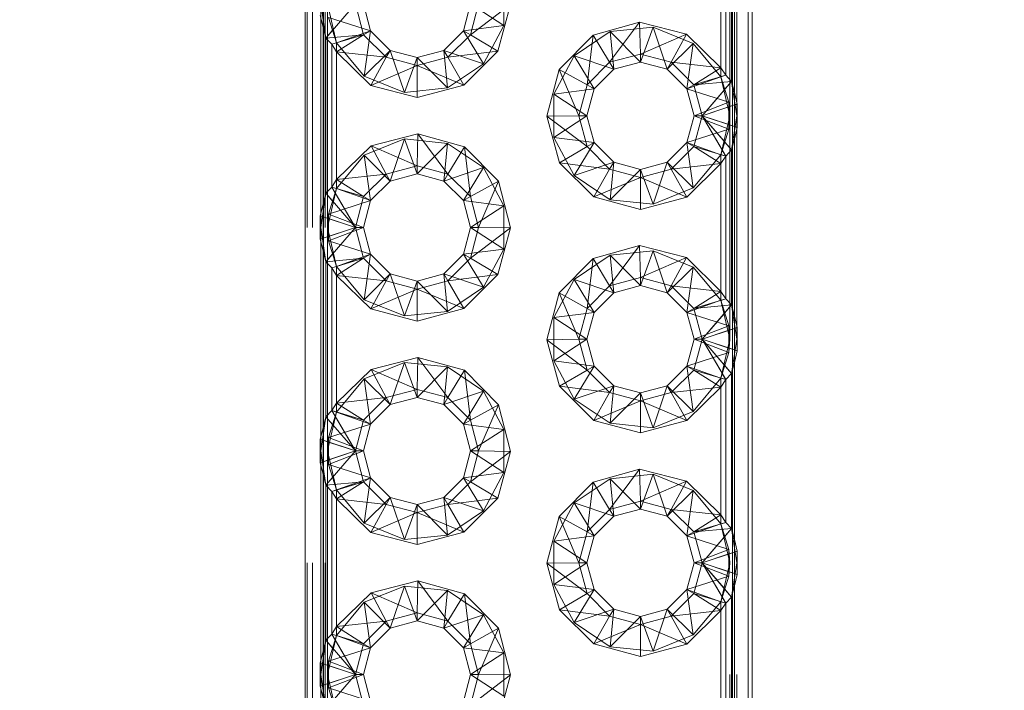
# Paper-space layout 'Layout1' of a CAD drawing. Extents: x -2 to 935, y -36 to 422.
# Tile 12 of 53: x 69.4 to 71.6, y 313.64 to 315.14. Entities that reach past the tile are written whole.
import ezdxf

# ---------------------------------------------------------------- set-up
doc = ezdxf.new("R2010")
doc.units = 0
doc.linetypes.add('ACAD_ISO02W100', pattern=[15, 12, -3])
doc.layers.get('0').update_dxf_attribs({"linetype": 'CONTINUOUS'})
doc.layers.get('DEFPOINTS').update_dxf_attribs({"color": 132, "linetype": 'CONTINUOUS'})
doc.layers.add('SS_1.ET-HALA_TaO-JD-LAVKA-ZEBRIK', color=9, linetype='CONTINUOUS', lineweight=13)
doc.layers.add('SS_KOTY', color=3, linetype='CONTINUOUS', lineweight=25)
doc.styles.add('ROMANS', font='romans.shx', dxfattribs={"width": 0.8})
doc.dimstyles.new('A-1_(2.5)_50AS', dxfattribs={"dimtxt": 2.5, "dimasz": 2, "dimexe": 1, "dimexo": 2, "dimgap": 0, "dimtad": 0, "dimdec": 1, "dimlfac": 50, "dimrnd": 1, "dimtxsty": 'ROMANS', "dimblk1": 'OBLIQUE', "dimblk2": 'OBLIQUE', "dimsah": 1, "dimcen": 2, "dimclrd": 256, "dimclre": 256, "dimclrt": 256, "dimadec": 1, "dimazin": 2, "dimtfac": 0.714286, "dimtdec": 1, "dimtmove": 0, "dimatfit": 3, "dimldrblk": 'OPEN', "dimfxl": 1, "dimtvp": 1.142857, "dimtfill": 1, "dimtolj": 1, "dimlwd": -1, "dimlwe": -1, "dimarcsym": 0})

# ---------------------------------------------------------------- blocks, each defined once
blk = doc.blocks.new('_Oblique')
at = {"color": 0, "linetype": 'ByBlock', "lineweight": -2}
blk.add_line((-0.5, -0.5), (0.5, 0.5), dxfattribs=at)
blk = doc.blocks.new('*D20')
at = {"layer": 'DEFPOINTS', "color": 0, "transparency": 16777216}
for p in [(51.0305, 325.9703), (64.5392, 325.9703, -9790), (73.5392, 296.9703, -9801.32)]:
    blk.add_point(p, dxfattribs=at)
at = {"layer": 'SS_KOTY', "transparency": 16777216}
for p, q in [((62.5392, 325.9703), (50.0305, 325.9703)), ((51.0305, 296.9703), (51.0305, 325.9703)), ((71.5392, 296.9703), (50.0305, 296.9703))]:
    blk.add_line(p, q, dxfattribs=at)
at = {"layer": 'SS_KOTY', "transparency": 16777216, "xscale": 2, "yscale": 2, "zscale": 2}
for p, rotation in [((51.0305, 325.9703), 90), ((51.0305, 296.9703), 270)]:
    blk.add_blockref('_Oblique', p, dxfattribs=dict(at, rotation=rotation))
at = {"layer": 'SS_KOTY', "transparency": 16777216, "insert": (48.1734, 311.4703), "char_height": 2.5, "attachment_point": 5, "rotation": 90, "style": 'ROMANS', "bg_fill": 3, "box_fill_scale": 1.1, "bg_fill_color": 256, "bg_fill_true_color": 13158600, "bg_fill_transparency": 0}
blk.add_mtext('\\A1;1450', dxfattribs=at)
blk = doc.blocks.new('_OPEN')
at = {"color": 0, "linetype": 'ByBlock'}
for p, q in [((-1, 0.1667), (0, 0)), ((0, 0), (-1, -0.1667)), ((0, 0), (-1, 0))]:
    blk.add_line(p, q, dxfattribs=at)

psp = doc.layouts.get("Layout1")

# ---------------------------------------------------------------- dimensions: what is measured, and where the dimension line sits
at = {"layer": 'SS_KOTY'}
dim = psp.add_linear_dim(base=(51.0305, 325.9703), p1=(73.5392, 296.9703, -9801.32), p2=(64.5392, 325.9703, -9790), angle=90, dimstyle='A-1_(2.5)_50AS', override={"dimtmove": 1}, dxfattribs=at)
dim.commit()
dim.dimension.update_dxf_attribs({"geometry": '*D20', "text_midpoint": (48.1734, 311.4703)})

# ---------------------------------------------------------------- next in the draw order: linework, layer by layer
at = {"layer": 'SS_1.ET-HALA_TaO-JD-LAVKA-ZEBRIK', "color": 5, "linetype": 'Continuous', "ltscale": 0.25}
for p, q in [((70.0392, 317.6703), (70.0392, 309.6703)), ((70.0792, 309.6703), (70.0792, 317.6703)), ((70.9992, 317.6703), (70.9992, 309.6703)), ((71.0392, 309.6703), (71.0392, 317.6703)), ((70.9931, 314.997), (70.9931, 315.3436)), ((70.98, 315.0106), (70.98, 315.33)), ((70.9692, 315.0274), (70.9692, 315.3132)), ((70.1513, 315.1703), (70.0852, 315.0936)), ((70.1513, 315.1703), (70.1698, 315.1013)), ((70.1852, 315.1103), (70.1692, 315.1703)), ((70.4092, 315.1703), (70.3931, 315.1103)), ((70.4271, 315.1703), (70.4086, 315.1013)), ((70.4086, 315.1013), (70.4986, 315.1693)), ((70.4986, 315.1693), (70.4702, 315.065)), ((70.0792, 315.1184), (70.0852, 315.0936)), ((70.683, 315.1008), (70.7871, 315.1297)), ((70.7871, 315.1297), (70.7202, 315.0397)), ((70.7871, 315.1297), (70.7892, 315.0582)), ((70.7871, 315.1297), (70.8918, 315.1029)), ((70.1698, 315.1013), (70.0852, 315.0936)), ((70.0852, 315.0936), (70.0983, 315.08)), ((70.0852, 314.747), (70.0852, 315.0936)), ((70.1698, 315.1013), (70.0983, 315.08)), ((70.1698, 315.1013), (70.1092, 315.0632)), ((70.1698, 315.1013), (70.1852, 315.1103)), ((70.2202, 315.0509), (70.1698, 315.1013)), ((70.2292, 315.0664), (70.1852, 315.1103)), ((70.3931, 315.1103), (70.3492, 315.0664)), ((70.4086, 315.1013), (70.3581, 315.0509)), ((70.3931, 315.1103), (70.4086, 315.1013)), ((70.4086, 315.1013), (70.4702, 315.065)), ((70.6071, 315.0238), (70.683, 315.1008)), ((70.683, 315.1008), (70.6698, 314.9892)), ((70.683, 315.1008), (70.7202, 315.0397)), ((70.8918, 315.1029), (70.7892, 315.0582)), ((70.8581, 315.0397), (70.8918, 315.1029)), ((70.8918, 315.1029), (70.9692, 315.0274)), ((70.1092, 315.0632), (70.0983, 315.08)), ((70.0983, 315.08), (70.0983, 314.7606)), ((70.1856, 314.9882), (70.1092, 315.0632)), ((70.2202, 315.0509), (70.1092, 315.0632)), ((70.1092, 315.0632), (70.1092, 314.7774)), ((70.1856, 314.9882), (70.2202, 315.0509)), ((70.2292, 315.0664), (70.2202, 315.0509)), ((70.2892, 315.0324), (70.2202, 315.0509)), ((70.2892, 315.0503), (70.2292, 315.0664)), ((70.3492, 315.0664), (70.2892, 315.0503)), ((70.3581, 315.0509), (70.2892, 315.0324)), ((70.2892, 315.0503), (70.2892, 315.0324)), ((70.3492, 315.0664), (70.3581, 315.0509)), ((70.3581, 315.0509), (70.4702, 315.065)), ((70.3581, 315.0509), (70.3936, 314.9887)), ((70.4702, 315.065), (70.3936, 314.9887)), ((70.7202, 315.0397), (70.7892, 315.0582)), ((70.7892, 315.0582), (70.8581, 315.0397)), ((70.7892, 315.0582), (70.7892, 315.0403)), ((70.2892, 315.0324), (70.1856, 314.9882)), ((70.3936, 314.9887), (70.2892, 315.0324)), ((70.2892, 315.0324), (70.2892, 314.9608)), ((70.6698, 314.9892), (70.7202, 315.0397)), ((70.7202, 315.0397), (70.7292, 315.0242)), ((70.7292, 315.0242), (70.7892, 315.0403)), ((70.7892, 315.0403), (70.8492, 315.0242)), ((70.8581, 315.0397), (70.8492, 315.0242)), ((70.9086, 314.9892), (70.8581, 315.0397)), ((70.8581, 315.0397), (70.9692, 315.0274)), ((70.9086, 314.9892), (70.9692, 315.0274)), ((70.9692, 315.0274), (70.98, 315.0106)), ((70.5797, 314.9193), (70.6071, 315.0238)), ((70.6071, 315.0238), (70.6513, 314.9203)), ((70.6071, 315.0238), (70.6698, 314.9892)), ((70.6852, 314.9803), (70.7292, 315.0242)), ((70.8492, 315.0242), (70.8931, 314.9803)), ((70.9086, 314.9892), (70.98, 315.0106)), ((70.9931, 314.997), (70.98, 315.0106)), ((70.2892, 314.9608), (70.1856, 314.9882)), ((70.3936, 314.9887), (70.2892, 314.9608)), ((70.6513, 314.9203), (70.6698, 314.9892)), ((70.6698, 314.9892), (70.6852, 314.9803)), ((70.9086, 314.9892), (70.8931, 314.9803)), ((70.9086, 314.9892), (70.9931, 314.997)), ((70.9271, 314.9203), (70.9086, 314.9892)), ((70.9271, 314.9203), (70.9931, 314.997)), ((70.9992, 314.9722), (70.9931, 314.997)), ((70.6692, 314.9203), (70.6852, 314.9803)), ((70.8931, 314.9803), (70.9092, 314.9203)), ((70.9271, 314.9203), (70.9992, 314.9443)), ((70.6513, 314.9203), (70.5797, 314.9193)), ((70.6081, 314.815), (70.5797, 314.9193)), ((70.5797, 314.9193), (70.6698, 314.8513)), ((70.6698, 314.8513), (70.6513, 314.9203)), ((70.6692, 314.9203), (70.6513, 314.9203)), ((70.6852, 314.8603), (70.6692, 314.9203)), ((70.9092, 314.9203), (70.8931, 314.8603)), ((70.9086, 314.8513), (70.9271, 314.9203)), ((70.9271, 314.9203), (70.9092, 314.9203)), ((70.98, 314.83), (70.9271, 314.9203)), ((70.9931, 314.8436), (70.9271, 314.9203)), ((70.9271, 314.9203), (70.9992, 314.8963)), ((70.1865, 314.8529), (70.2912, 314.8797)), ((70.2912, 314.8797), (70.2892, 314.8082)), ((70.2912, 314.8797), (70.3581, 314.7897)), ((70.2912, 314.8797), (70.3954, 314.8508)), ((70.1092, 314.7774), (70.1865, 314.8529)), ((70.1865, 314.8529), (70.2202, 314.7897)), ((70.1865, 314.8529), (70.2892, 314.8082)), ((70.6698, 314.8513), (70.6081, 314.815)), ((70.6852, 314.8603), (70.6698, 314.8513)), ((70.7202, 314.8009), (70.6698, 314.8513)), ((70.7292, 314.8164), (70.6852, 314.8603)), ((70.8931, 314.8603), (70.8492, 314.8164)), ((70.8581, 314.8009), (70.9086, 314.8513)), ((70.8931, 314.8603), (70.9086, 314.8513)), ((70.9692, 314.8132), (70.9086, 314.8513)), ((70.98, 314.83), (70.9086, 314.8513)), ((70.9931, 314.8436), (70.9992, 314.8684)), ((70.3954, 314.8508), (70.3581, 314.7897)), ((70.3954, 314.8508), (70.4086, 314.7392)), ((70.3954, 314.8508), (70.4712, 314.7738)), ((70.9692, 314.8132), (70.98, 314.83)), ((70.98, 314.83), (70.9931, 314.8436)), ((70.98, 314.5106), (70.98, 314.83)), ((70.9931, 314.497), (70.9931, 314.8436)), ((70.2202, 314.7897), (70.2892, 314.8082)), ((70.2892, 314.8082), (70.3581, 314.7897)), ((70.2892, 314.8082), (70.2892, 314.7903)), ((70.6847, 314.7387), (70.6081, 314.815)), ((70.7202, 314.8009), (70.6081, 314.815)), ((70.7292, 314.8164), (70.7202, 314.8009)), ((70.7892, 314.8003), (70.7292, 314.8164)), ((70.8492, 314.8164), (70.7892, 314.8003)), ((70.8492, 314.8164), (70.8581, 314.8009)), ((70.9692, 314.8132), (70.8581, 314.8009)), ((70.9692, 314.8132), (70.8927, 314.7382)), ((70.9692, 314.5274), (70.9692, 314.8132)), ((70.1092, 314.7774), (70.2202, 314.7897)), ((70.1698, 314.7392), (70.2202, 314.7897)), ((70.2202, 314.7897), (70.2292, 314.7742)), ((70.2292, 314.7742), (70.2892, 314.7903)), ((70.2892, 314.7903), (70.3492, 314.7742)), ((70.3581, 314.7897), (70.3492, 314.7742)), ((70.3581, 314.7897), (70.4086, 314.7392)), ((70.7202, 314.8009), (70.6847, 314.7387)), ((70.7892, 314.7824), (70.7202, 314.8009)), ((70.8581, 314.8009), (70.7892, 314.7824)), ((70.7892, 314.8003), (70.7892, 314.7824)), ((70.8927, 314.7382), (70.8581, 314.8009)), ((70.1092, 314.7774), (70.0983, 314.7606)), ((70.1092, 314.7774), (70.1698, 314.7392)), ((70.1852, 314.7303), (70.2292, 314.7742)), ((70.3492, 314.7742), (70.3931, 314.7303)), ((70.4712, 314.7738), (70.4086, 314.7392)), ((70.4271, 314.6703), (70.4712, 314.7738)), ((70.4712, 314.7738), (70.4986, 314.6693)), ((70.7892, 314.7824), (70.6847, 314.7387)), ((70.8927, 314.7382), (70.7892, 314.7824)), ((70.7892, 314.7824), (70.7892, 314.7108)), ((70.0852, 314.747), (70.0792, 314.7222)), ((70.0983, 314.7606), (70.0852, 314.747)), ((70.0852, 314.747), (70.1513, 314.6703)), ((70.0983, 314.7606), (70.1513, 314.6703)), ((70.0983, 314.7606), (70.1698, 314.7392)), ((70.1513, 314.6703), (70.1698, 314.7392)), ((70.1692, 314.6703), (70.1852, 314.7303)), ((70.1698, 314.7392), (70.1852, 314.7303)), ((70.4086, 314.7392), (70.3931, 314.7303)), ((70.3931, 314.7303), (70.4092, 314.6703)), ((70.4086, 314.7392), (70.4271, 314.6703)), ((70.7892, 314.7108), (70.6847, 314.7387)), ((70.8927, 314.7382), (70.7892, 314.7108)), ((70.1513, 314.6703), (70.0792, 314.6943)), ((70.0792, 314.6463), (70.1513, 314.6703)), ((70.1513, 314.6703), (70.0852, 314.5936)), ((70.1513, 314.6703), (70.1698, 314.6013)), ((70.1513, 314.6703), (70.1692, 314.6703)), ((70.1852, 314.6103), (70.1692, 314.6703)), ((70.4092, 314.6703), (70.3931, 314.6103)), ((70.4271, 314.6703), (70.4086, 314.6013)), ((70.4086, 314.6013), (70.4986, 314.6693)), ((70.4092, 314.6703), (70.4271, 314.6703)), ((70.4271, 314.6703), (70.4986, 314.6693)), ((70.4986, 314.6693), (70.4702, 314.565)), ((70.0792, 314.6184), (70.0852, 314.5936)), ((70.1698, 314.6013), (70.1852, 314.6103)), ((70.2292, 314.5664), (70.1852, 314.6103)), ((70.3931, 314.6103), (70.3492, 314.5664)), ((70.3931, 314.6103), (70.4086, 314.6013)), ((70.683, 314.6008), (70.7871, 314.6297)), ((70.7871, 314.6297), (70.7202, 314.5397)), ((70.7871, 314.6297), (70.7892, 314.5582)), ((70.7871, 314.6297), (70.8918, 314.6029)), ((70.0852, 314.5936), (70.1698, 314.6013)), ((70.0852, 314.5936), (70.0983, 314.58)), ((70.0852, 314.247), (70.0852, 314.5936)), ((70.1698, 314.6013), (70.0983, 314.58)), ((70.1698, 314.6013), (70.1092, 314.5632)), ((70.2202, 314.5509), (70.1698, 314.6013)), ((70.4086, 314.6013), (70.3581, 314.5509)), ((70.4086, 314.6013), (70.4702, 314.565)), ((70.6071, 314.5238), (70.683, 314.6008)), ((70.683, 314.6008), (70.6698, 314.4892)), ((70.683, 314.6008), (70.7202, 314.5397)), ((70.8918, 314.6029), (70.7892, 314.5582)), ((70.8581, 314.5397), (70.8918, 314.6029)), ((70.8918, 314.6029), (70.9692, 314.5274)), ((70.1092, 314.5632), (70.0983, 314.58)), ((70.0983, 314.58), (70.0983, 314.2606)), ((70.2292, 314.5664), (70.2202, 314.5509)), ((70.2892, 314.5503), (70.2292, 314.5664)), ((70.3492, 314.5664), (70.2892, 314.5503)), ((70.3492, 314.5664), (70.3581, 314.5509)), ((70.3581, 314.5509), (70.4702, 314.565)), ((70.4702, 314.565), (70.3936, 314.4887)), ((70.1856, 314.4882), (70.1092, 314.5632)), ((70.2202, 314.5509), (70.1092, 314.5632)), ((70.1092, 314.5632), (70.1092, 314.2774)), ((70.1856, 314.4882), (70.2202, 314.5509)), ((70.2892, 314.5324), (70.2202, 314.5509)), ((70.3581, 314.5509), (70.2892, 314.5324)), ((70.2892, 314.5503), (70.2892, 314.5324)), ((70.3581, 314.5509), (70.3936, 314.4887)), ((70.7202, 314.5397), (70.7892, 314.5582)), ((70.7892, 314.5582), (70.8581, 314.5397)), ((70.7892, 314.5582), (70.7892, 314.5403)), ((70.2892, 314.5324), (70.1856, 314.4882)), ((70.3936, 314.4887), (70.2892, 314.5324)), ((70.2892, 314.5324), (70.2892, 314.4608)), ((70.5797, 314.4193), (70.6071, 314.5238)), ((70.6071, 314.5238), (70.6513, 314.4203)), ((70.6071, 314.5238), (70.6698, 314.4892)), ((70.6698, 314.4892), (70.7202, 314.5397)), ((70.6852, 314.4803), (70.7292, 314.5242)), ((70.7202, 314.5397), (70.7292, 314.5242)), ((70.7292, 314.5242), (70.7892, 314.5403)), ((70.7892, 314.5403), (70.8492, 314.5242)), ((70.8492, 314.5242), (70.8581, 314.5397)), ((70.8492, 314.5242), (70.8931, 314.4803)), ((70.9086, 314.4892), (70.8581, 314.5397)), ((70.8581, 314.5397), (70.9692, 314.5274)), ((70.9086, 314.4892), (70.9692, 314.5274)), ((70.9692, 314.5274), (70.98, 314.5106)), ((70.9086, 314.4892), (70.98, 314.5106)), ((70.9931, 314.497), (70.98, 314.5106)), ((70.2892, 314.4608), (70.1856, 314.4882)), ((70.3936, 314.4887), (70.2892, 314.4608)), ((70.6513, 314.4203), (70.6698, 314.4892)), ((70.6692, 314.4203), (70.6852, 314.4803)), ((70.6698, 314.4892), (70.6852, 314.4803)), ((70.9086, 314.4892), (70.8931, 314.4803)), ((70.8931, 314.4803), (70.9092, 314.4203)), ((70.9086, 314.4892), (70.9931, 314.497)), ((70.9271, 314.4203), (70.9086, 314.4892)), ((70.9271, 314.4203), (70.9931, 314.497)), ((70.9992, 314.4722), (70.9931, 314.497)), ((70.9271, 314.4203), (70.9992, 314.4443)), ((70.6513, 314.4203), (70.5797, 314.4193)), ((70.6081, 314.315), (70.5797, 314.4193)), ((70.6698, 314.3513), (70.5797, 314.4193)), ((70.6698, 314.3513), (70.6513, 314.4203)), ((70.6692, 314.4203), (70.6513, 314.4203)), ((70.6852, 314.3603), (70.6692, 314.4203)), ((70.9092, 314.4203), (70.8931, 314.3603)), ((70.9086, 314.3513), (70.9271, 314.4203)), ((70.9271, 314.4203), (70.9092, 314.4203)), ((70.98, 314.33), (70.9271, 314.4203)), ((70.9931, 314.3436), (70.9271, 314.4203)), ((70.9271, 314.4203), (70.9992, 314.3963)), ((70.1865, 314.3529), (70.2912, 314.3797)), ((70.2912, 314.3797), (70.2892, 314.3082)), ((70.2912, 314.3797), (70.3581, 314.2897)), ((70.2912, 314.3797), (70.3954, 314.3508)), ((70.9931, 314.3436), (70.9992, 314.3684)), ((70.1092, 314.2774), (70.1865, 314.3529)), ((70.1865, 314.3529), (70.2202, 314.2897)), ((70.1865, 314.3529), (70.2892, 314.3082)), ((70.3954, 314.3508), (70.3581, 314.2897)), ((70.3954, 314.3508), (70.4086, 314.2392)), ((70.3954, 314.3508), (70.4712, 314.2738)), ((70.6081, 314.315), (70.6698, 314.3513)), ((70.6852, 314.3603), (70.6698, 314.3513)), ((70.7202, 314.3009), (70.6698, 314.3513)), ((70.7292, 314.3164), (70.6852, 314.3603)), ((70.8931, 314.3603), (70.8492, 314.3164)), ((70.8581, 314.3009), (70.9086, 314.3513)), ((70.8931, 314.3603), (70.9086, 314.3513)), ((70.9692, 314.3132), (70.9086, 314.3513)), ((70.98, 314.33), (70.9086, 314.3513)), ((70.9692, 314.3132), (70.98, 314.33)), ((70.98, 314.33), (70.9931, 314.3436)), ((70.98, 314.0106), (70.98, 314.33)), ((70.9931, 313.997), (70.9931, 314.3436)), ((70.2202, 314.2897), (70.2892, 314.3082)), ((70.2892, 314.3082), (70.3581, 314.2897)), ((70.2892, 314.3082), (70.2892, 314.2903)), ((70.6847, 314.2387), (70.6081, 314.315)), ((70.7202, 314.3009), (70.6081, 314.315)), ((70.7202, 314.3009), (70.6847, 314.2387)), ((70.7292, 314.3164), (70.7202, 314.3009)), ((70.7892, 314.2824), (70.7202, 314.3009)), ((70.7892, 314.3003), (70.7292, 314.3164)), ((70.8492, 314.3164), (70.7892, 314.3003)), ((70.8581, 314.3009), (70.7892, 314.2824)), ((70.7892, 314.3003), (70.7892, 314.2824)), ((70.8492, 314.3164), (70.8581, 314.3009)), ((70.9692, 314.3132), (70.8581, 314.3009)), ((70.8927, 314.2382), (70.8581, 314.3009)), ((70.9692, 314.3132), (70.8927, 314.2382)), ((70.9692, 314.0274), (70.9692, 314.3132)), ((70.1092, 314.2774), (70.2202, 314.2897)), ((70.1698, 314.2392), (70.2202, 314.2897)), ((70.2202, 314.2897), (70.2292, 314.2742)), ((70.2292, 314.2742), (70.2892, 314.2903)), ((70.2892, 314.2903), (70.3492, 314.2742)), ((70.3581, 314.2897), (70.3492, 314.2742)), ((70.3581, 314.2897), (70.4086, 314.2392)), ((70.7892, 314.2824), (70.6847, 314.2387)), ((70.8927, 314.2382), (70.7892, 314.2824)), ((70.7892, 314.2824), (70.7892, 314.2108)), ((70.0852, 314.247), (70.0983, 314.2606)), ((70.0983, 314.2606), (70.1092, 314.2774)), ((70.0983, 314.2606), (70.1513, 314.1703)), ((70.0983, 314.2606), (70.1698, 314.2392)), ((70.1092, 314.2774), (70.1698, 314.2392)), ((70.1852, 314.2303), (70.2292, 314.2742)), ((70.3492, 314.2742), (70.3931, 314.2303)), ((70.4712, 314.2738), (70.4086, 314.2392)), ((70.4271, 314.1703), (70.4712, 314.2738)), ((70.4712, 314.2738), (70.4986, 314.1693)), ((70.0852, 314.247), (70.0792, 314.2222)), ((70.0852, 314.247), (70.1513, 314.1703)), ((70.1513, 314.1703), (70.1698, 314.2392)), ((70.1698, 314.2392), (70.1852, 314.2303)), ((70.4086, 314.2392), (70.3931, 314.2303)), ((70.4086, 314.2392), (70.4271, 314.1703)), ((70.7892, 314.2108), (70.6847, 314.2387)), ((70.8927, 314.2382), (70.7892, 314.2108)), ((70.1692, 314.1703), (70.1852, 314.2303)), ((70.3931, 314.2303), (70.4092, 314.1703)), ((70.1513, 314.1703), (70.0792, 314.1943)), ((70.0792, 314.1463), (70.1513, 314.1703)), ((70.1513, 314.1703), (70.0852, 314.0936)), ((70.1513, 314.1703), (70.1698, 314.1013)), ((70.1692, 314.1703), (70.1513, 314.1703)), ((70.1852, 314.1103), (70.1692, 314.1703)), ((70.4092, 314.1703), (70.3931, 314.1103)), ((70.4271, 314.1703), (70.4086, 314.1013)), ((70.4086, 314.1013), (70.4986, 314.1693)), ((70.4271, 314.1703), (70.4092, 314.1703)), ((70.4271, 314.1703), (70.4986, 314.1693)), ((70.4986, 314.1693), (70.4702, 314.065)), ((70.683, 314.1008), (70.7871, 314.1297)), ((70.7871, 314.1297), (70.7202, 314.0397)), ((70.7871, 314.1297), (70.7892, 314.0582)), ((70.7871, 314.1297), (70.8918, 314.1029)), ((70.0792, 314.1184), (70.0852, 314.0936)), ((70.1852, 314.1103), (70.1698, 314.1013)), ((70.2292, 314.0664), (70.1852, 314.1103)), ((70.3931, 314.1103), (70.3492, 314.0664)), ((70.3931, 314.1103), (70.4086, 314.1013)), ((70.8918, 314.1029), (70.7892, 314.0582)), ((70.8581, 314.0397), (70.8918, 314.1029)), ((70.8918, 314.1029), (70.9692, 314.0274)), ((70.1698, 314.1013), (70.0852, 314.0936)), ((70.0852, 314.0936), (70.0983, 314.08)), ((70.0852, 313.747), (70.0852, 314.0936)), ((70.1698, 314.1013), (70.0983, 314.08)), ((70.1092, 314.0632), (70.0983, 314.08)), ((70.0983, 314.08), (70.0983, 313.7606)), ((70.1698, 314.1013), (70.1092, 314.0632)), ((70.2202, 314.0509), (70.1698, 314.1013)), ((70.4086, 314.1013), (70.3581, 314.0509)), ((70.4086, 314.1013), (70.4702, 314.065)), ((70.6071, 314.0238), (70.683, 314.1008)), ((70.683, 314.1008), (70.6698, 313.9892)), ((70.683, 314.1008), (70.7202, 314.0397)), ((70.1856, 313.9882), (70.1092, 314.0632)), ((70.2202, 314.0509), (70.1092, 314.0632)), ((70.1092, 314.0632), (70.1092, 313.7774)), ((70.2292, 314.0664), (70.2202, 314.0509)), ((70.2892, 314.0503), (70.2292, 314.0664)), ((70.3492, 314.0664), (70.2892, 314.0503)), ((70.3492, 314.0664), (70.3581, 314.0509)), ((70.3581, 314.0509), (70.4702, 314.065)), ((70.4702, 314.065), (70.3936, 313.9887)), ((70.7202, 314.0397), (70.7892, 314.0582)), ((70.7892, 314.0582), (70.8581, 314.0397)), ((70.7892, 314.0582), (70.7892, 314.0403)), ((70.1856, 313.9882), (70.2202, 314.0509)), ((70.2892, 314.0324), (70.2202, 314.0509)), ((70.3581, 314.0509), (70.2892, 314.0324)), ((70.2892, 314.0503), (70.2892, 314.0324)), ((70.3581, 314.0509), (70.3936, 313.9887)), ((70.6698, 313.9892), (70.7202, 314.0397)), ((70.7202, 314.0397), (70.7292, 314.0242)), ((70.7292, 314.0242), (70.7892, 314.0403)), ((70.7892, 314.0403), (70.8492, 314.0242)), ((70.8492, 314.0242), (70.8581, 314.0397)), ((70.9086, 313.9892), (70.8581, 314.0397)), ((70.8581, 314.0397), (70.9692, 314.0274)), ((70.2892, 314.0324), (70.1856, 313.9882)), ((70.3936, 313.9887), (70.2892, 314.0324)), ((70.2892, 314.0324), (70.2892, 313.9608)), ((70.5797, 313.9193), (70.6071, 314.0238)), ((70.6071, 314.0238), (70.6513, 313.9203)), ((70.6071, 314.0238), (70.6698, 313.9892)), ((70.6852, 313.9803), (70.7292, 314.0242)), ((70.8492, 314.0242), (70.8931, 313.9803)), ((70.9086, 313.9892), (70.9692, 314.0274)), ((70.9692, 314.0274), (70.98, 314.0106)), ((70.9086, 313.9892), (70.98, 314.0106)), ((70.9086, 313.9892), (70.9931, 313.997)), ((70.9271, 313.9203), (70.9931, 313.997)), ((70.9931, 313.997), (70.98, 314.0106)), ((70.9992, 313.9722), (70.9931, 313.997)), ((70.2892, 313.9608), (70.1856, 313.9882)), ((70.3936, 313.9887), (70.2892, 313.9608)), ((70.6513, 313.9203), (70.6698, 313.9892)), ((70.6692, 313.9203), (70.6852, 313.9803)), ((70.6698, 313.9892), (70.6852, 313.9803)), ((70.9086, 313.9892), (70.8931, 313.9803)), ((70.8931, 313.9803), (70.9092, 313.9203)), ((70.9271, 313.9203), (70.9086, 313.9892)), ((70.9992, 313.9443), (70.9271, 313.9203)), ((70.6513, 313.9203), (70.5797, 313.9193)), ((70.6081, 313.815), (70.5797, 313.9193)), ((70.6698, 313.8513), (70.5797, 313.9193)), ((70.6698, 313.8513), (70.6513, 313.9203)), ((70.6692, 313.9203), (70.6513, 313.9203)), ((70.6852, 313.8603), (70.6692, 313.9203)), ((70.9092, 313.9203), (70.8931, 313.8603)), ((70.9086, 313.8513), (70.9271, 313.9203)), ((70.9271, 313.9203), (70.9092, 313.9203)), ((70.98, 313.83), (70.9271, 313.9203)), ((70.9931, 313.8436), (70.9271, 313.9203)), ((70.9271, 313.9203), (70.9992, 313.8963)), ((70.1865, 313.8529), (70.2912, 313.8797)), ((70.2912, 313.8797), (70.2892, 313.8082)), ((70.2912, 313.8797), (70.3581, 313.7897)), ((70.2912, 313.8797), (70.3954, 313.8508)), ((70.6852, 313.8603), (70.6698, 313.8513)), ((70.7292, 313.8164), (70.6852, 313.8603)), ((70.8931, 313.8603), (70.8492, 313.8164)), ((70.8931, 313.8603), (70.9086, 313.8513)), ((70.9931, 313.8436), (70.9992, 313.8684)), ((70.1092, 313.7774), (70.1865, 313.8529)), ((70.1865, 313.8529), (70.2202, 313.7897)), ((70.1865, 313.8529), (70.2892, 313.8082)), ((70.3954, 313.8508), (70.3581, 313.7897)), ((70.4086, 313.7392), (70.3954, 313.8508)), ((70.3954, 313.8508), (70.4712, 313.7738)), ((70.6081, 313.815), (70.6698, 313.8513)), ((70.7202, 313.8009), (70.6698, 313.8513)), ((70.8581, 313.8009), (70.9086, 313.8513)), ((70.9692, 313.8132), (70.9086, 313.8513)), ((70.98, 313.83), (70.9086, 313.8513)), ((70.98, 313.83), (70.9931, 313.8436)), ((70.9931, 313.497), (70.9931, 313.8436)), ((70.7292, 313.8164), (70.7202, 313.8009)), ((70.7892, 313.8003), (70.7292, 313.8164)), ((70.8492, 313.8164), (70.7892, 313.8003)), ((70.8581, 313.8009), (70.8492, 313.8164)), ((70.9692, 313.8132), (70.98, 313.83)), ((70.98, 313.5106), (70.98, 313.83)), ((70.2202, 313.7897), (70.2892, 313.8082)), ((70.2892, 313.8082), (70.3581, 313.7897)), ((70.2892, 313.8082), (70.2892, 313.7903)), ((70.6847, 313.7387), (70.6081, 313.815)), ((70.7202, 313.8009), (70.6081, 313.815)), ((70.7202, 313.8009), (70.6847, 313.7387)), ((70.7892, 313.7824), (70.7202, 313.8009)), ((70.8581, 313.8009), (70.7892, 313.7824)), ((70.7892, 313.8003), (70.7892, 313.7824)), ((70.9692, 313.8132), (70.8581, 313.8009)), ((70.8581, 313.8009), (70.8927, 313.7382)), ((70.9692, 313.8132), (70.8927, 313.7382)), ((70.9692, 313.5274), (70.9692, 313.8132)), ((70.1092, 313.7774), (70.0983, 313.7606)), ((70.1092, 313.7774), (70.2202, 313.7897)), ((70.1092, 313.7774), (70.1698, 313.7392)), ((70.1698, 313.7392), (70.2202, 313.7897)), ((70.1852, 313.7303), (70.2292, 313.7742)), ((70.2202, 313.7897), (70.2292, 313.7742)), ((70.2292, 313.7742), (70.2892, 313.7903)), ((70.2892, 313.7903), (70.3492, 313.7742)), ((70.3581, 313.7897), (70.3492, 313.7742)), ((70.3492, 313.7742), (70.3931, 313.7303)), ((70.3581, 313.7897), (70.4086, 313.7392)), ((70.4712, 313.7738), (70.4086, 313.7392)), ((70.4712, 313.7738), (70.4271, 313.6703)), ((70.4712, 313.7738), (70.4986, 313.6693)), ((70.7892, 313.7824), (70.6847, 313.7387)), ((70.8927, 313.7382), (70.7892, 313.7824)), ((70.7892, 313.7824), (70.7892, 313.7108)), ((70.0983, 313.7606), (70.0852, 313.747)), ((70.0983, 313.7606), (70.1513, 313.6703)), ((70.0983, 313.7606), (70.1698, 313.7392)), ((70.0852, 313.747), (70.0792, 313.7222)), ((70.0852, 313.747), (70.1513, 313.6703)), ((70.1513, 313.6703), (70.1698, 313.7392)), ((70.1692, 313.6703), (70.1852, 313.7303)), ((70.1698, 313.7392), (70.1852, 313.7303)), ((70.4086, 313.7392), (70.3931, 313.7303)), ((70.3931, 313.7303), (70.4092, 313.6703)), ((70.4271, 313.6703), (70.4086, 313.7392)), ((70.7892, 313.7108), (70.6847, 313.7387)), ((70.8927, 313.7382), (70.7892, 313.7108)), ((70.1513, 313.6703), (70.0792, 313.6943)), ((70.1513, 313.6703), (70.0792, 313.6463)), ((70.1513, 313.6703), (70.0852, 313.5936)), ((70.1698, 313.6013), (70.1513, 313.6703)), ((70.1692, 313.6703), (70.1513, 313.6703)), ((70.1852, 313.6103), (70.1692, 313.6703)), ((70.4092, 313.6703), (70.3931, 313.6103)), ((70.4271, 313.6703), (70.4086, 313.6013)), ((70.4086, 313.6013), (70.4986, 313.6693)), ((70.4271, 313.6703), (70.4092, 313.6703)), ((70.4271, 313.6703), (70.4986, 313.6693)), ((70.4986, 313.6693), (70.4702, 313.565))]:
    psp.add_line(p, q, dxfattribs=at)
at = {"layer": 'SS_1.ET-HALA_TaO-JD-LAVKA-ZEBRIK', "color": 9, "linetype": 'ACAD_ISO02W100', "ltscale": 0.25}
for p, q in [((70.0434, 317.6703), (70.0434, 309.6703)), ((70.0554, 317.6703), (70.0554, 309.6703)), ((70.0739, 309.6703), (70.0739, 317.6703)), ((70.0803, 309.6703), (70.0803, 317.6703)), ((70.0838, 317.6703), (70.0838, 309.6703)), ((70.0892, 309.6703), (70.0892, 317.6703)), ((70.9952, 309.6703), (70.9952, 317.6703)), ((71.0298, 309.6703), (71.0298, 317.6703)), ((70.9892, 317.4203), (70.9892, 309.9203)), ((71.0044, 317.4203), (71.0044, 309.9203)), ((70.4832, 315.2187), (70.4832, 315.1219)), ((70.0852, 315.0936), (70.0739, 315.1703)), ((70.1092, 315.0831), (70.0892, 315.1703)), ((70.4092, 315.1703), (70.4832, 315.1219)), ((70.0728, 315.1442), (70.0792, 315.1184)), ((70.0914, 315.1403), (70.1092, 315.0831)), ((70.0914, 315.1403), (70.1852, 315.1103)), ((70.3931, 315.1103), (70.4832, 315.1219)), ((70.4832, 315.1219), (70.4377, 315.0364)), ((70.721, 315.1083), (70.8174, 315.1183)), ((70.8174, 315.1183), (70.7892, 315.0403)), ((70.8174, 315.1183), (70.8492, 315.0242)), ((70.8174, 315.1183), (70.9071, 315.0818)), ((70.1004, 315.1113), (70.0852, 315.0936)), ((70.1022, 315.1133), (70.1004, 315.1113)), ((70.1063, 315.0955), (70.1053, 315.0954)), ((70.1698, 315.1013), (70.1091, 315.0833)), ((70.1092, 315.0831), (70.1852, 315.1103)), ((70.1852, 315.1103), (70.1712, 315.0088)), ((70.3931, 315.1103), (70.4377, 315.0364)), ((70.6406, 315.0542), (70.721, 315.1083)), ((70.721, 315.1083), (70.7292, 315.0242)), ((70.721, 315.1083), (70.7892, 315.0403)), ((70.1091, 315.0832), (70.0983, 315.08)), ((70.1712, 315.0088), (70.1092, 315.0831)), ((70.1092, 315.0831), (70.1092, 315.0632)), ((70.8492, 315.0242), (70.9071, 315.0818)), ((70.8931, 314.9803), (70.9071, 315.0818)), ((70.9071, 315.0818), (70.9692, 315.0075)), ((70.2292, 315.0664), (70.1712, 315.0088)), ((70.2292, 315.0664), (70.261, 314.9723)), ((70.2892, 315.0503), (70.261, 314.9723)), ((70.2892, 315.0503), (70.3573, 314.9823)), ((70.3492, 315.0664), (70.3573, 314.9823)), ((70.3492, 315.0664), (70.4377, 315.0364)), ((70.5951, 314.9687), (70.6406, 315.0542)), ((70.6406, 315.0542), (70.6852, 314.9803)), ((70.6406, 315.0542), (70.7292, 315.0242)), ((70.4377, 315.0364), (70.3573, 314.9823)), ((70.9692, 315.0075), (70.9692, 315.0274)), ((70.261, 314.9723), (70.1712, 315.0088)), ((70.8931, 314.9803), (70.9692, 315.0075)), ((70.9692, 315.0073), (70.98, 315.0106)), ((70.9692, 315.0075), (70.9892, 314.9203)), ((70.9869, 314.9502), (70.9692, 315.0075)), ((70.972, 314.9951), (70.973, 314.9951)), ((70.9779, 314.9793), (70.9931, 314.997)), ((70.9931, 314.997), (71.0044, 314.9203)), ((70.3573, 314.9823), (70.261, 314.9723)), ((70.5951, 314.9687), (70.6852, 314.9803)), ((70.5951, 314.9687), (70.6692, 314.9203)), ((70.5951, 314.8719), (70.5951, 314.9687)), ((70.8931, 314.9803), (70.9869, 314.9502)), ((70.9271, 314.9203), (70.9761, 314.9772)), ((70.9761, 314.9772), (70.9779, 314.9793)), ((71.0055, 314.9464), (70.9992, 314.9722)), ((70.9092, 314.9203), (70.9869, 314.9502)), ((70.9271, 314.9203), (70.9848, 314.9395)), ((70.9848, 314.9395), (70.9877, 314.9404)), ((70.9892, 314.9203), (70.9869, 314.9502)), ((70.9869, 314.8903), (70.9869, 314.9502)), ((70.9877, 314.9404), (70.9992, 314.9443)), ((70.9992, 314.9443), (71.0055, 314.9464)), ((70.9992, 314.9443), (71.0008, 314.9448)), ((71.0008, 314.9448), (71.0055, 314.9464)), ((71.0044, 314.9203), (71.0055, 314.9464)), ((71.0055, 314.8942), (71.0055, 314.9464)), ((70.6692, 314.9203), (70.5951, 314.8719)), ((70.9092, 314.9203), (70.9869, 314.8903)), ((70.9717, 314.8442), (70.9271, 314.9203)), ((70.9761, 314.8633), (70.9271, 314.9203)), ((70.9271, 314.9203), (70.9848, 314.9011)), ((70.9892, 314.9203), (70.9692, 314.8331)), ((70.9869, 314.8903), (70.9892, 314.9203)), ((71.0044, 314.9203), (70.9931, 314.8436)), ((71.0044, 314.9203), (71.0055, 314.8942)), ((70.9848, 314.9011), (70.9877, 314.9002)), ((70.9877, 314.9002), (70.9992, 314.8963)), ((70.9992, 314.8963), (71.0008, 314.8958)), ((70.9992, 314.8963), (71.0055, 314.8942)), ((71.0008, 314.8958), (71.0055, 314.8942)), ((70.8931, 314.8603), (70.9869, 314.8903)), ((70.9692, 314.8331), (70.9869, 314.8903)), ((70.9992, 314.8684), (71.0055, 314.8942)), ((70.1712, 314.8318), (70.261, 314.8683)), ((70.261, 314.8683), (70.2292, 314.7742)), ((70.261, 314.8683), (70.2892, 314.7903)), ((70.261, 314.8683), (70.3573, 314.8583)), ((70.3573, 314.8583), (70.2892, 314.7903)), ((70.3573, 314.8583), (70.3492, 314.7742)), ((70.3573, 314.8583), (70.4377, 314.8042)), ((70.6406, 314.7864), (70.5951, 314.8719)), ((70.6852, 314.8603), (70.5951, 314.8719)), ((70.6852, 314.8603), (70.6406, 314.7864)), ((70.9071, 314.7588), (70.8931, 314.8603)), ((70.9692, 314.8331), (70.8931, 314.8603)), ((70.9779, 314.8613), (70.9761, 314.8633)), ((70.9931, 314.8436), (70.9779, 314.8613)), ((70.1092, 314.7575), (70.1712, 314.8318)), ((70.1712, 314.8318), (70.1852, 314.7303)), ((70.1712, 314.8318), (70.2292, 314.7742)), ((70.9692, 314.8331), (70.9071, 314.7588)), ((70.98, 314.83), (70.9692, 314.8332)), ((70.9692, 314.8132), (70.9692, 314.8331)), ((70.9723, 314.8432), (70.9717, 314.8442)), ((70.98, 314.83), (70.9723, 314.8432)), ((70.7292, 314.8164), (70.6406, 314.7864)), ((70.7292, 314.8164), (70.721, 314.7323)), ((70.8492, 314.8164), (70.8174, 314.7223)), ((70.9071, 314.7588), (70.8492, 314.8164)), ((70.4377, 314.8042), (70.3492, 314.7742)), ((70.4377, 314.8042), (70.3931, 314.7303)), ((70.4377, 314.8042), (70.4832, 314.7187)), ((70.721, 314.7323), (70.6406, 314.7864)), ((70.721, 314.7323), (70.7892, 314.8003)), ((70.7892, 314.8003), (70.8174, 314.7223)), ((70.1092, 314.7774), (70.1092, 314.7575)), ((70.0739, 314.6703), (70.0852, 314.747)), ((70.0852, 314.747), (70.1004, 314.7293)), ((70.0892, 314.6703), (70.1092, 314.7575)), ((70.1092, 314.7575), (70.0914, 314.7002)), ((70.0983, 314.7606), (70.106, 314.7474)), ((70.0983, 314.7606), (70.1091, 314.7573)), ((70.106, 314.7474), (70.1066, 314.7464)), ((70.1066, 314.7464), (70.1513, 314.6703)), ((70.1091, 314.7573), (70.1698, 314.7392)), ((70.1092, 314.7575), (70.1852, 314.7303)), ((70.9071, 314.7588), (70.8174, 314.7223)), ((70.0792, 314.7222), (70.0728, 314.6964)), ((70.1852, 314.7303), (70.0914, 314.7002)), ((70.1004, 314.7293), (70.1022, 314.7272)), ((70.4832, 314.7187), (70.3931, 314.7303)), ((70.4092, 314.6703), (70.4832, 314.7187)), ((70.4832, 314.7187), (70.4832, 314.6219)), ((70.8174, 314.7223), (70.721, 314.7323)), ((70.0914, 314.7002), (70.0892, 314.6703)), ((70.0914, 314.7002), (70.1692, 314.6703)), ((70.0914, 314.7002), (70.0914, 314.6403)), ((70.0775, 314.6948), (70.0728, 314.6964)), ((70.0739, 314.6703), (70.0728, 314.6964)), ((70.0792, 314.6943), (70.0728, 314.6964)), ((70.0728, 314.6964), (70.0728, 314.6442)), ((70.0792, 314.6943), (70.0775, 314.6948)), ((70.0907, 314.6904), (70.0792, 314.6943)), ((70.0936, 314.6895), (70.0907, 314.6904)), ((70.1513, 314.6703), (70.0936, 314.6895)), ((70.0728, 314.6442), (70.0739, 314.6703)), ((70.0852, 314.5936), (70.0739, 314.6703)), ((70.0892, 314.6703), (70.0914, 314.6403)), ((70.1092, 314.5831), (70.0892, 314.6703)), ((70.1692, 314.6703), (70.0914, 314.6403)), ((70.0936, 314.6511), (70.1513, 314.6703)), ((70.4092, 314.6703), (70.4832, 314.6219)), ((70.0728, 314.6442), (70.0792, 314.6463)), ((70.0728, 314.6442), (70.0775, 314.6458)), ((70.0728, 314.6442), (70.0792, 314.6184)), ((70.0775, 314.6458), (70.0792, 314.6463)), ((70.0792, 314.6463), (70.0907, 314.6502)), ((70.0907, 314.6502), (70.0936, 314.6511)), ((70.0914, 314.6403), (70.1092, 314.5831)), ((70.0914, 314.6403), (70.1852, 314.6103)), ((70.1004, 314.6113), (70.0852, 314.5936)), ((70.1022, 314.6133), (70.1004, 314.6113)), ((70.1092, 314.5831), (70.1852, 314.6103)), ((70.1852, 314.6103), (70.1712, 314.5088)), ((70.3931, 314.6103), (70.4832, 314.6219)), ((70.3931, 314.6103), (70.4377, 314.5364)), ((70.4832, 314.6219), (70.4377, 314.5364)), ((70.721, 314.6083), (70.8174, 314.6183)), ((70.8174, 314.6183), (70.7892, 314.5403)), ((70.8174, 314.6183), (70.8492, 314.5242)), ((70.8174, 314.6183), (70.9071, 314.5818)), ((70.1053, 314.5954), (70.1063, 314.5955)), ((70.1698, 314.6013), (70.1091, 314.5833)), ((70.6406, 314.5542), (70.721, 314.6083)), ((70.721, 314.6083), (70.7292, 314.5242)), ((70.721, 314.6083), (70.7892, 314.5403)), ((70.1091, 314.5832), (70.0983, 314.58)), ((70.1712, 314.5088), (70.1092, 314.5831)), ((70.1092, 314.5831), (70.1092, 314.5632)), ((70.2292, 314.5664), (70.1712, 314.5088)), ((70.2292, 314.5664), (70.261, 314.4723)), ((70.3492, 314.5664), (70.3573, 314.4823)), ((70.3492, 314.5664), (70.4377, 314.5364)), ((70.8492, 314.5242), (70.9071, 314.5818)), ((70.8931, 314.4803), (70.9071, 314.5818)), ((70.9071, 314.5818), (70.9692, 314.5075)), ((70.2892, 314.5503), (70.261, 314.4723)), ((70.2892, 314.5503), (70.3573, 314.4823)), ((70.5951, 314.4687), (70.6406, 314.5542)), ((70.6406, 314.5542), (70.6852, 314.4803)), ((70.6406, 314.5542), (70.7292, 314.5242)), ((70.4377, 314.5364), (70.3573, 314.4823)), ((70.9692, 314.5075), (70.9692, 314.5274)), ((70.261, 314.4723), (70.1712, 314.5088)), ((70.8931, 314.4803), (70.9692, 314.5075)), ((70.9692, 314.5073), (70.98, 314.5106)), ((70.9692, 314.5075), (70.9892, 314.4203)), ((70.9869, 314.4502), (70.9692, 314.5075)), ((70.3573, 314.4823), (70.261, 314.4723)), ((70.5951, 314.4687), (70.6852, 314.4803)), ((70.8931, 314.4803), (70.9869, 314.4502)), ((70.9271, 314.4203), (70.9761, 314.4772)), ((70.972, 314.4951), (70.973, 314.4951)), ((70.9761, 314.4772), (70.9779, 314.4793)), ((70.9779, 314.4793), (70.9931, 314.497)), ((70.9931, 314.497), (71.0044, 314.4203)), ((70.5951, 314.4687), (70.6692, 314.4203)), ((70.5951, 314.3719), (70.5951, 314.4687)), ((71.0055, 314.4464), (70.9992, 314.4722)), ((70.9092, 314.4203), (70.9869, 314.4502)), ((70.9271, 314.4203), (70.9848, 314.4395)), ((70.9848, 314.4395), (70.9877, 314.4404)), ((70.9892, 314.4203), (70.9869, 314.4502)), ((70.9869, 314.3903), (70.9869, 314.4502)), ((70.9877, 314.4404), (70.9992, 314.4443)), ((70.9992, 314.4443), (71.0055, 314.4464)), ((70.9992, 314.4443), (71.0008, 314.4448)), ((71.0008, 314.4448), (71.0055, 314.4464)), ((71.0044, 314.4203), (71.0055, 314.4464)), ((71.0055, 314.3942), (71.0055, 314.4464)), ((70.6692, 314.4203), (70.5951, 314.3719)), ((70.9092, 314.4203), (70.9869, 314.3903)), ((70.9717, 314.3442), (70.9271, 314.4203)), ((70.9761, 314.3633), (70.9271, 314.4203)), ((70.9271, 314.4203), (70.9848, 314.4011)), ((70.9892, 314.4203), (70.9692, 314.3331)), ((70.9869, 314.3903), (70.9892, 314.4203)), ((71.0044, 314.4203), (70.9931, 314.3436)), ((71.0044, 314.4203), (71.0055, 314.3942)), ((70.8931, 314.3603), (70.9869, 314.3903)), ((70.9692, 314.3331), (70.9869, 314.3903)), ((70.9848, 314.4011), (70.9877, 314.4002)), ((70.9877, 314.4002), (70.9992, 314.3963)), ((70.9992, 314.3963), (71.0008, 314.3958)), ((70.9992, 314.3963), (71.0055, 314.3942)), ((70.9992, 314.3684), (71.0055, 314.3942)), ((71.0008, 314.3958), (71.0055, 314.3942)), ((70.1712, 314.3318), (70.261, 314.3683)), ((70.261, 314.3683), (70.2292, 314.2742)), ((70.261, 314.3683), (70.2892, 314.2903)), ((70.261, 314.3683), (70.3573, 314.3583)), ((70.6406, 314.2864), (70.5951, 314.3719)), ((70.6852, 314.3603), (70.5951, 314.3719)), ((70.3573, 314.3583), (70.2892, 314.2903)), ((70.3573, 314.3583), (70.3492, 314.2742)), ((70.3573, 314.3583), (70.4377, 314.3042)), ((70.6852, 314.3603), (70.6406, 314.2864)), ((70.9071, 314.2588), (70.8931, 314.3603)), ((70.9692, 314.3331), (70.8931, 314.3603)), ((70.9723, 314.3432), (70.9717, 314.3442)), ((70.9779, 314.3613), (70.9761, 314.3633)), ((70.9931, 314.3436), (70.9779, 314.3613)), ((70.1092, 314.2575), (70.1712, 314.3318)), ((70.1712, 314.3318), (70.1852, 314.2303)), ((70.1712, 314.3318), (70.2292, 314.2742)), ((70.9692, 314.3331), (70.9071, 314.2588)), ((70.98, 314.33), (70.9692, 314.3332)), ((70.9692, 314.3132), (70.9692, 314.3331)), ((70.98, 314.33), (70.9723, 314.3432)), ((70.4377, 314.3042), (70.3492, 314.2742)), ((70.4377, 314.3042), (70.3931, 314.2303)), ((70.4377, 314.3042), (70.4832, 314.2187)), ((70.7292, 314.3164), (70.6406, 314.2864)), ((70.7292, 314.3164), (70.721, 314.2323)), ((70.7892, 314.3003), (70.721, 314.2323)), ((70.7892, 314.3003), (70.8174, 314.2223)), ((70.8492, 314.3164), (70.8174, 314.2223)), ((70.9071, 314.2588), (70.8492, 314.3164)), ((70.721, 314.2323), (70.6406, 314.2864)), ((70.0892, 314.1703), (70.1092, 314.2575)), ((70.1092, 314.2575), (70.0914, 314.2002)), ((70.0983, 314.2606), (70.106, 314.2474)), ((70.0983, 314.2606), (70.1091, 314.2573)), ((70.1091, 314.2573), (70.1698, 314.2392)), ((70.1092, 314.2774), (70.1092, 314.2575)), ((70.1092, 314.2575), (70.1852, 314.2303)), ((70.9071, 314.2588), (70.8174, 314.2223)), ((70.0739, 314.1703), (70.0852, 314.247)), ((70.0852, 314.247), (70.1004, 314.2293)), ((70.106, 314.2474), (70.1066, 314.2464)), ((70.1066, 314.2464), (70.1513, 314.1703)), ((70.0792, 314.2222), (70.0728, 314.1964)), ((70.1852, 314.2303), (70.0914, 314.2002)), ((70.1004, 314.2293), (70.1022, 314.2272)), ((70.4832, 314.2187), (70.3931, 314.2303)), ((70.4832, 314.2187), (70.4092, 314.1703)), ((70.4832, 314.2187), (70.4832, 314.1219)), ((70.8174, 314.2223), (70.721, 314.2323)), ((70.0775, 314.1948), (70.0728, 314.1964)), ((70.0739, 314.1703), (70.0728, 314.1964)), ((70.0792, 314.1943), (70.0728, 314.1964)), ((70.0728, 314.1964), (70.0728, 314.1442)), ((70.0792, 314.1943), (70.0775, 314.1948)), ((70.0907, 314.1904), (70.0792, 314.1943)), ((70.0914, 314.2002), (70.0892, 314.1703)), ((70.0936, 314.1895), (70.0907, 314.1904)), ((70.1692, 314.1703), (70.0914, 314.2002)), ((70.0914, 314.2002), (70.0914, 314.1403)), ((70.0728, 314.1442), (70.0739, 314.1703)), ((70.0852, 314.0936), (70.0739, 314.1703)), ((70.0892, 314.1703), (70.0914, 314.1403)), ((70.1092, 314.0831), (70.0892, 314.1703)), ((70.1692, 314.1703), (70.0914, 314.1403)), ((70.1513, 314.1703), (70.0936, 314.1895)), ((70.0936, 314.1511), (70.1513, 314.1703)), ((70.4092, 314.1703), (70.4832, 314.1219)), ((70.0728, 314.1442), (70.0792, 314.1463)), ((70.0775, 314.1458), (70.0792, 314.1463)), ((70.0792, 314.1463), (70.0907, 314.1502)), ((70.0907, 314.1502), (70.0936, 314.1511)), ((70.0728, 314.1442), (70.0775, 314.1458)), ((70.0728, 314.1442), (70.0792, 314.1184)), ((70.0914, 314.1403), (70.1092, 314.0831)), ((70.0914, 314.1403), (70.1852, 314.1103)), ((70.1004, 314.1113), (70.0852, 314.0936)), ((70.1022, 314.1133), (70.1004, 314.1113)), ((70.1852, 314.1103), (70.1092, 314.0831)), ((70.1852, 314.1103), (70.1712, 314.0088)), ((70.3931, 314.1103), (70.4832, 314.1219)), ((70.3931, 314.1103), (70.4377, 314.0364)), ((70.4832, 314.1219), (70.4377, 314.0364)), ((70.6406, 314.0542), (70.721, 314.1083)), ((70.721, 314.1083), (70.8174, 314.1183)), ((70.721, 314.1083), (70.7292, 314.0242)), ((70.721, 314.1083), (70.7892, 314.0403)), ((70.8174, 314.1183), (70.7892, 314.0403)), ((70.8174, 314.1183), (70.8492, 314.0242)), ((70.8174, 314.1183), (70.9071, 314.0818)), ((70.1091, 314.0832), (70.0983, 314.08)), ((70.1063, 314.0955), (70.1053, 314.0954)), ((70.1698, 314.1013), (70.1091, 314.0833)), ((70.1712, 314.0088), (70.1092, 314.0831)), ((70.1092, 314.0831), (70.1092, 314.0632)), ((70.8492, 314.0242), (70.9071, 314.0818)), ((70.8931, 313.9803), (70.9071, 314.0818)), ((70.9071, 314.0818), (70.9692, 314.0075)), ((70.2292, 314.0664), (70.1712, 314.0088)), ((70.2292, 314.0664), (70.261, 313.9723)), ((70.3492, 314.0664), (70.3573, 313.9823)), ((70.3492, 314.0664), (70.4377, 314.0364)), ((70.2892, 314.0503), (70.261, 313.9723)), ((70.2892, 314.0503), (70.3573, 313.9823)), ((70.4377, 314.0364), (70.3573, 313.9823)), ((70.5951, 313.9687), (70.6406, 314.0542)), ((70.6406, 314.0542), (70.6852, 313.9803)), ((70.6406, 314.0542), (70.7292, 314.0242)), ((70.9692, 314.0075), (70.9692, 314.0274)), ((70.261, 313.9723), (70.1712, 314.0088)), ((70.8931, 313.9803), (70.9692, 314.0075)), ((70.9692, 314.0073), (70.98, 314.0106)), ((70.9692, 314.0075), (70.9892, 313.9203)), ((70.9869, 313.9502), (70.9692, 314.0075)), ((70.972, 313.9951), (70.973, 313.9951)), ((70.9779, 313.9793), (70.9931, 313.997)), ((70.9931, 313.997), (71.0044, 313.9203)), ((70.3573, 313.9823), (70.261, 313.9723)), ((70.5951, 313.9687), (70.6852, 313.9803)), ((70.9869, 313.9502), (70.8931, 313.9803)), ((70.9271, 313.9203), (70.9761, 313.9772)), ((70.9761, 313.9772), (70.9779, 313.9793)), ((71.0055, 313.9464), (70.9992, 313.9722)), ((70.5951, 313.9687), (70.6692, 313.9203)), ((70.5951, 313.8719), (70.5951, 313.9687)), ((70.9092, 313.9203), (70.9869, 313.9502)), ((70.9892, 313.9203), (70.9869, 313.9502)), ((70.9869, 313.8903), (70.9869, 313.9502)), ((70.9848, 313.9395), (70.9271, 313.9203)), ((70.9877, 313.9404), (70.9848, 313.9395)), ((70.9992, 313.9443), (70.9877, 313.9404)), ((71.0055, 313.9464), (70.9992, 313.9443)), ((71.0008, 313.9448), (70.9992, 313.9443)), ((71.0055, 313.9464), (71.0008, 313.9448)), ((71.0055, 313.9464), (71.0044, 313.9203)), ((71.0055, 313.8942), (71.0055, 313.9464)), ((70.6692, 313.9203), (70.5951, 313.8719)), ((70.9092, 313.9203), (70.9869, 313.8903)), ((70.9717, 313.8442), (70.9271, 313.9203)), ((70.9761, 313.8633), (70.9271, 313.9203)), ((70.9271, 313.9203), (70.9848, 313.9011)), ((70.9892, 313.9203), (70.9692, 313.8331)), ((70.9869, 313.8903), (70.9892, 313.9203)), ((71.0044, 313.9203), (70.9931, 313.8436)), ((71.0044, 313.9203), (71.0055, 313.8942)), ((70.8931, 313.8603), (70.9869, 313.8903)), ((70.9692, 313.8331), (70.9869, 313.8903)), ((70.9848, 313.9011), (70.9877, 313.9002)), ((70.9877, 313.9002), (70.9992, 313.8963)), ((70.9992, 313.8963), (71.0008, 313.8958)), ((70.9992, 313.8963), (71.0055, 313.8942)), ((70.9992, 313.8684), (71.0055, 313.8942)), ((71.0008, 313.8958), (71.0055, 313.8942)), ((70.1712, 313.8318), (70.261, 313.8683)), ((70.261, 313.8683), (70.2292, 313.7742)), ((70.261, 313.8683), (70.2892, 313.7903)), ((70.261, 313.8683), (70.3573, 313.8583)), ((70.6406, 313.7864), (70.5951, 313.8719)), ((70.6852, 313.8603), (70.5951, 313.8719)), ((70.6852, 313.8603), (70.6406, 313.7864)), ((70.9071, 313.7588), (70.8931, 313.8603)), ((70.9692, 313.8331), (70.8931, 313.8603)), ((70.9779, 313.8613), (70.9761, 313.8633)), ((70.9931, 313.8436), (70.9779, 313.8613)), ((70.3573, 313.8583), (70.2892, 313.7903)), ((70.3573, 313.8583), (70.3492, 313.7742)), ((70.3573, 313.8583), (70.4377, 313.8042)), ((70.9723, 313.8432), (70.9717, 313.8442)), ((70.98, 313.83), (70.9723, 313.8432)), ((70.1092, 313.7575), (70.1712, 313.8318)), ((70.1712, 313.8318), (70.1852, 313.7303)), ((70.1712, 313.8318), (70.2292, 313.7742)), ((70.7292, 313.8164), (70.6406, 313.7864)), ((70.7292, 313.8164), (70.721, 313.7323)), ((70.8174, 313.7223), (70.8492, 313.8164)), ((70.9071, 313.7588), (70.8492, 313.8164)), ((70.9692, 313.8331), (70.9071, 313.7588)), ((70.98, 313.83), (70.9692, 313.8332)), ((70.9692, 313.8132), (70.9692, 313.8331)), ((70.4377, 313.8042), (70.3492, 313.7742)), ((70.4377, 313.8042), (70.3931, 313.7303)), ((70.4377, 313.8042), (70.4832, 313.7187)), ((70.7892, 313.8003), (70.721, 313.7323)), ((70.7892, 313.8003), (70.8174, 313.7223)), ((70.1092, 313.7774), (70.1092, 313.7575)), ((70.721, 313.7323), (70.6406, 313.7864)), ((70.0892, 313.6703), (70.1092, 313.7575)), ((70.1092, 313.7575), (70.0914, 313.7002)), ((70.0983, 313.7606), (70.106, 313.7474)), ((70.0983, 313.7606), (70.1091, 313.7573)), ((70.1091, 313.7573), (70.1698, 313.7392)), ((70.1092, 313.7575), (70.1852, 313.7303)), ((70.9071, 313.7588), (70.8174, 313.7223)), ((70.0739, 313.6703), (70.0852, 313.747)), ((70.0852, 313.747), (70.1004, 313.7293)), ((70.1852, 313.7303), (70.0914, 313.7002)), ((70.1004, 313.7293), (70.1022, 313.7272)), ((70.106, 313.7474), (70.1066, 313.7464)), ((70.1066, 313.7464), (70.1513, 313.6703)), ((70.4832, 313.7187), (70.3931, 313.7303)), ((70.8174, 313.7223), (70.721, 313.7323)), ((70.0792, 313.7222), (70.0728, 313.6964)), ((70.4832, 313.7187), (70.4092, 313.6703)), ((70.4832, 313.7187), (70.4832, 313.6219)), ((70.0775, 313.6948), (70.0728, 313.6964)), ((70.0739, 313.6703), (70.0728, 313.6964)), ((70.0792, 313.6943), (70.0728, 313.6964)), ((70.0728, 313.6964), (70.0728, 313.6442)), ((70.0792, 313.6943), (70.0775, 313.6948)), ((70.0907, 313.6904), (70.0792, 313.6943)), ((70.0914, 313.7002), (70.0892, 313.6703)), ((70.0936, 313.6895), (70.0907, 313.6904)), ((70.1692, 313.6703), (70.0914, 313.7002)), ((70.0914, 313.7002), (70.0914, 313.6403)), ((70.1513, 313.6703), (70.0936, 313.6895)), ((70.0739, 313.6703), (70.0728, 313.6442)), ((70.0852, 313.5936), (70.0739, 313.6703)), ((70.0892, 313.6703), (70.0914, 313.6403)), ((70.1092, 313.5831), (70.0892, 313.6703)), ((70.1692, 313.6703), (70.0914, 313.6403)), ((70.1513, 313.6703), (70.0936, 313.6511)), ((70.4092, 313.6703), (70.4832, 313.6219)), ((70.0792, 313.6463), (70.0728, 313.6442)), ((70.0775, 313.6458), (70.0728, 313.6442)), ((70.0728, 313.6442), (70.0792, 313.6184)), ((70.0792, 313.6463), (70.0775, 313.6458)), ((70.0907, 313.6502), (70.0792, 313.6463)), ((70.0936, 313.6511), (70.0907, 313.6502)), ((70.0914, 313.6403), (70.1092, 313.5831)), ((70.0914, 313.6403), (70.1852, 313.6103))]:
    psp.add_line(p, q, dxfattribs=at)

doc.saveas('drawing.dxf')
